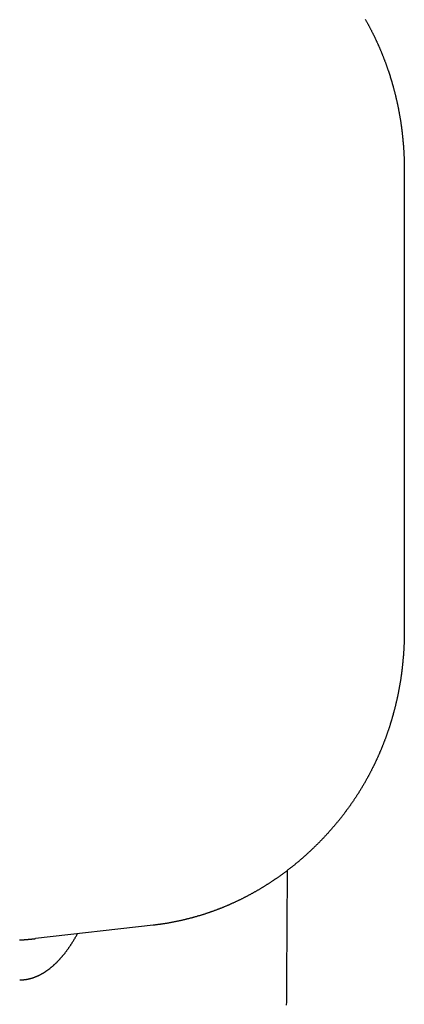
# Model space of a CAD drawing. Extents: x 987 to 2641, y 1244 to 2490.
# Tile 11 of 138: x 1213.93 to 1219.58, y 1763.06 to 1777.5. Entities that reach past the tile are written whole.
import ezdxf

# ---------------------------------------------------------------- set-up
doc = ezdxf.new("R2010")
doc.units = 0
doc.layers.add('KF_GRAVIS_8_RIGHT', color=7, linetype='CONTINUOUS')

# ---------------------------------------------------------------- blocks, each defined once
blk = doc.blocks.new('KF_GRAVIS_8_RIGHT')
at = {"layer": 'KF_GRAVIS_8_RIGHT'}
for p, q in [((116.9717, -370.6168), (116.9717, -377.3832)), ((113.289, -381.6974), (111.5598, -381.894))]:
    blk.add_line(p, q, dxfattribs=at)
for points in [[(116.4, -368.408, 0), (116.403, -368.415, 0), (116.407, -368.422, 0), (116.411, -368.429, 0), (116.415, -368.436, 0), (116.419, -368.443, 0), (116.423, -368.449, 0), (116.426, -368.456, 0), (116.43, -368.463, 0), (116.434, -368.47, 0), (116.438, -368.477, 0), (116.441, -368.484, 0), (116.445, -368.491, 0), (116.449, -368.498, 0), (116.453, -368.504, 0), (116.456, -368.511, 0), (116.46, -368.518, 0), (116.464, -368.525, 0), (116.467, -368.532, 0), (116.471, -368.539, 0), (116.475, -368.546, 0), (116.478, -368.553, 0), (116.482, -368.56, 0), (116.485, -368.567, 0), (116.489, -368.574, 0), (116.493, -368.581, 0), (116.496, -368.588, 0), (116.5, -368.595, 0), (116.503, -368.602, 0), (116.507, -368.609, 0), (116.51, -368.616, 0), (116.514, -368.623, 0), (116.517, -368.63, 0), (116.521, -368.637, 0), (116.524, -368.644, 0), (116.528, -368.651, 0), (116.531, -368.658, 0), (116.534, -368.665, 0), (116.538, -368.672, 0), (116.541, -368.679, 0), (116.545, -368.686, 0), (116.548, -368.693, 0), (116.551, -368.701, 0), (116.555, -368.708, 0), (116.558, -368.715, 0), (116.561, -368.722, 0), (116.565, -368.729, 0), (116.568, -368.736, 0), (116.571, -368.743, 0), (116.574, -368.75, 0), (116.578, -368.757, 0), (116.581, -368.765, 0), (116.584, -368.772, 0), (116.587, -368.779, 0), (116.59, -368.786, 0), (116.594, -368.793, 0), (116.597, -368.8, 0), (116.6, -368.808, 0), (116.603, -368.815, 0), (116.606, -368.822, 0), (116.609, -368.829, 0), (116.612, -368.836, 0), (116.615, -368.844, 0), (116.619, -368.851, 0), (116.622, -368.858, 0), (116.625, -368.865, 0), (116.628, -368.872, 0), (116.631, -368.88, 0), (116.634, -368.887, 0), (116.637, -368.894, 0), (116.64, -368.901, 0), (116.643, -368.909, 0), (116.646, -368.916, 0), (116.649, -368.923, 0), (116.651, -368.93, 0), (116.654, -368.938, 0), (116.657, -368.945, 0), (116.66, -368.952, 0), (116.663, -368.96, 0), (116.666, -368.967, 0), (116.669, -368.974, 0), (116.672, -368.981, 0), (116.674, -368.989, 0), (116.677, -368.996, 0), (116.68, -369.003, 0), (116.683, -369.011, 0), (116.686, -369.018, 0), (116.688, -369.025, 0), (116.691, -369.033, 0), (116.694, -369.04, 0), (116.697, -369.047, 0), (116.699, -369.055, 0), (116.702, -369.062, 0), (116.705, -369.07, 0), (116.707, -369.077, 0), (116.71, -369.084, 0), (116.713, -369.092, 0), (116.715, -369.099, 0), (116.718, -369.106, 0), (116.72, -369.114, 0), (116.723, -369.121, 0), (116.726, -369.129, 0), (116.728, -369.136, 0), (116.731, -369.144, 0), (116.733, -369.151, 0), (116.736, -369.158, 0), (116.738, -369.166, 0), (116.741, -369.173, 0), (116.743, -369.181, 0), (116.746, -369.188, 0), (116.748, -369.196, 0), (116.751, -369.203, 0), (116.753, -369.21, 0), (116.755, -369.218, 0), (116.758, -369.225, 0), (116.76, -369.233, 0), (116.763, -369.24, 0), (116.765, -369.248, 0), (116.767, -369.255, 0), (116.77, -369.263, 0), (116.772, -369.27, 0), (116.774, -369.278, 0), (116.776, -369.285, 0), (116.779, -369.293, 0), (116.781, -369.3, 0), (116.783, -369.308, 0), (116.785, -369.315, 0), (116.788, -369.323, 0), (116.79, -369.33, 0), (116.792, -369.338, 0), (116.794, -369.345, 0), (116.796, -369.353, 0), (116.799, -369.361, 0), (116.801, -369.368, 0), (116.803, -369.376, 0), (116.805, -369.383, 0), (116.807, -369.391, 0), (116.809, -369.398, 0), (116.811, -369.406, 0), (116.813, -369.413, 0), (116.815, -369.421, 0), (116.817, -369.429, 0), (116.819, -369.436, 0), (116.821, -369.444, 0), (116.823, -369.451, 0), (116.825, -369.459, 0), (116.827, -369.466, 0), (116.829, -369.474, 0), (116.831, -369.482, 0), (116.833, -369.489, 0), (116.835, -369.497, 0), (116.837, -369.505, 0), (116.839, -369.512, 0), (116.841, -369.52, 0), (116.843, -369.527, 0), (116.845, -369.535, 0), (116.846, -369.543, 0), (116.848, -369.55, 0), (116.85, -369.558, 0), (116.852, -369.566, 0), (116.854, -369.573, 0), (116.855, -369.581, 0), (116.857, -369.588, 0), (116.859, -369.596, 0), (116.861, -369.604, 0), (116.862, -369.611, 0), (116.864, -369.619, 0), (116.866, -369.627, 0), (116.867, -369.634, 0), (116.869, -369.642, 0), (116.871, -369.65, 0), (116.872, -369.657, 0), (116.874, -369.665, 0), (116.875, -369.673, 0), (116.877, -369.68, 0), (116.879, -369.688, 0), (116.88, -369.696, 0), (116.882, -369.704, 0), (116.883, -369.711, 0), (116.885, -369.719, 0), (116.886, -369.727, 0), (116.888, -369.734, 0), (116.889, -369.742, 0), (116.891, -369.75, 0), (116.892, -369.757, 0), (116.894, -369.765, 0), (116.895, -369.773, 0), (116.897, -369.781, 0), (116.898, -369.788, 0), (116.899, -369.796, 0), (116.901, -369.804, 0), (116.902, -369.811, 0), (116.903, -369.819, 0), (116.905, -369.827, 0), (116.906, -369.835, 0), (116.907, -369.842, 0), (116.909, -369.85, 0), (116.91, -369.858, 0), (116.911, -369.866, 0), (116.913, -369.873, 0), (116.914, -369.881, 0), (116.915, -369.889, 0), (116.916, -369.897, 0), (116.917, -369.904, 0), (116.919, -369.912, 0), (116.92, -369.92, 0), (116.921, -369.928, 0), (116.922, -369.935, 0), (116.923, -369.943, 0), (116.924, -369.951, 0), (116.926, -369.959, 0), (116.927, -369.967, 0), (116.928, -369.974, 0), (116.929, -369.982, 0), (116.93, -369.99, 0), (116.931, -369.998, 0), (116.932, -370.005, 0), (116.933, -370.013, 0), (116.934, -370.021, 0), (116.935, -370.029, 0), (116.936, -370.037, 0), (116.937, -370.044, 0), (116.938, -370.052, 0), (116.939, -370.06, 0), (116.94, -370.068, 0), (116.941, -370.076, 0), (116.941, -370.083, 0), (116.942, -370.091, 0), (116.943, -370.099, 0), (116.944, -370.107, 0), (116.945, -370.115, 0), (116.946, -370.122, 0), (116.947, -370.13, 0), (116.947, -370.138, 0), (116.948, -370.146, 0), (116.949, -370.154, 0), (116.95, -370.162, 0), (116.951, -370.169, 0), (116.951, -370.177, 0), (116.952, -370.185, 0), (116.953, -370.193, 0), (116.953, -370.201, 0), (116.954, -370.208, 0), (116.955, -370.216, 0), (116.955, -370.224, 0), (116.956, -370.232, 0), (116.957, -370.24, 0), (116.957, -370.248, 0), (116.958, -370.255, 0), (116.959, -370.263, 0), (116.959, -370.271, 0), (116.96, -370.279, 0), (116.96, -370.287, 0), (116.961, -370.295, 0), (116.961, -370.302, 0), (116.962, -370.31, 0), (116.962, -370.318, 0), (116.963, -370.326, 0), (116.963, -370.334, 0), (116.964, -370.342, 0), (116.964, -370.35, 0), (116.965, -370.357, 0), (116.965, -370.365, 0), (116.965, -370.373, 0), (116.966, -370.381, 0), (116.966, -370.389, 0), (116.967, -370.397, 0), (116.967, -370.405, 0), (116.967, -370.412, 0), (116.968, -370.42, 0), (116.968, -370.428, 0), (116.968, -370.436, 0), (116.969, -370.444, 0), (116.969, -370.452, 0), (116.969, -370.46, 0), (116.969, -370.467, 0), (116.97, -370.475, 0), (116.97, -370.483, 0), (116.97, -370.491, 0), (116.97, -370.499, 0), (116.97, -370.507, 0), (116.971, -370.515, 0), (116.971, -370.522, 0), (116.971, -370.53, 0), (116.971, -370.538, 0), (116.971, -370.546, 0), (116.971, -370.554, 0), (116.971, -370.562, 0), (116.971, -370.57, 0), (116.972, -370.577, 0), (116.972, -370.585, 0), (116.972, -370.593, 0), (116.972, -370.601, 0), (116.972, -370.609, 0), (116.972, -370.617, 0)], [(116.972, -377.383, 0), (116.972, -377.391, 0), (116.972, -377.399, 0), (116.972, -377.407, 0), (116.972, -377.415, 0), (116.972, -377.423, 0), (116.971, -377.43, 0), (116.971, -377.438, 0), (116.971, -377.446, 0), (116.971, -377.454, 0), (116.971, -377.462, 0), (116.971, -377.47, 0), (116.971, -377.478, 0), (116.971, -377.485, 0), (116.97, -377.493, 0), (116.97, -377.501, 0), (116.97, -377.509, 0), (116.97, -377.517, 0), (116.97, -377.525, 0), (116.969, -377.533, 0), (116.969, -377.54, 0), (116.969, -377.548, 0), (116.969, -377.556, 0), (116.968, -377.564, 0), (116.968, -377.572, 0), (116.968, -377.58, 0), (116.967, -377.588, 0), (116.967, -377.595, 0), (116.967, -377.603, 0), (116.966, -377.611, 0), (116.966, -377.619, 0), (116.965, -377.627, 0), (116.965, -377.635, 0), (116.965, -377.643, 0), (116.964, -377.65, 0), (116.964, -377.658, 0), (116.963, -377.666, 0), (116.963, -377.674, 0), (116.962, -377.682, 0), (116.962, -377.69, 0), (116.961, -377.698, 0), (116.961, -377.705, 0), (116.96, -377.713, 0), (116.96, -377.721, 0), (116.959, -377.729, 0), (116.959, -377.737, 0), (116.958, -377.745, 0), (116.957, -377.752, 0), (116.957, -377.76, 0), (116.956, -377.768, 0), (116.955, -377.776, 0), (116.955, -377.784, 0), (116.954, -377.792, 0), (116.953, -377.799, 0), (116.953, -377.807, 0), (116.952, -377.815, 0), (116.951, -377.823, 0), (116.951, -377.831, 0), (116.95, -377.838, 0), (116.949, -377.846, 0), (116.948, -377.854, 0), (116.947, -377.862, 0), (116.947, -377.87, 0), (116.946, -377.878, 0), (116.945, -377.885, 0), (116.944, -377.893, 0), (116.943, -377.901, 0), (116.942, -377.909, 0), (116.941, -377.917, 0), (116.941, -377.924, 0), (116.94, -377.932, 0), (116.939, -377.94, 0), (116.938, -377.948, 0), (116.937, -377.956, 0), (116.936, -377.963, 0), (116.935, -377.971, 0), (116.934, -377.979, 0), (116.933, -377.987, 0), (116.932, -377.995, 0), (116.931, -378.002, 0), (116.93, -378.01, 0), (116.929, -378.018, 0), (116.928, -378.026, 0), (116.927, -378.033, 0), (116.926, -378.041, 0), (116.924, -378.049, 0), (116.923, -378.057, 0), (116.922, -378.065, 0), (116.921, -378.072, 0), (116.92, -378.08, 0), (116.919, -378.088, 0), (116.917, -378.096, 0), (116.916, -378.103, 0), (116.915, -378.111, 0), (116.914, -378.119, 0), (116.913, -378.127, 0), (116.911, -378.134, 0), (116.91, -378.142, 0), (116.909, -378.15, 0), (116.907, -378.158, 0), (116.906, -378.165, 0), (116.905, -378.173, 0), (116.903, -378.181, 0), (116.902, -378.189, 0), (116.901, -378.196, 0), (116.899, -378.204, 0), (116.898, -378.212, 0), (116.897, -378.219, 0), (116.895, -378.227, 0), (116.894, -378.235, 0), (116.892, -378.243, 0), (116.891, -378.25, 0), (116.889, -378.258, 0), (116.888, -378.266, 0), (116.886, -378.273, 0), (116.885, -378.281, 0), (116.883, -378.289, 0), (116.882, -378.296, 0), (116.88, -378.304, 0), (116.879, -378.312, 0), (116.877, -378.32, 0), (116.875, -378.327, 0), (116.874, -378.335, 0), (116.872, -378.343, 0), (116.871, -378.35, 0), (116.869, -378.358, 0), (116.867, -378.366, 0), (116.866, -378.373, 0), (116.864, -378.381, 0), (116.862, -378.389, 0), (116.861, -378.396, 0), (116.859, -378.404, 0), (116.857, -378.412, 0), (116.855, -378.419, 0), (116.854, -378.427, 0), (116.852, -378.434, 0), (116.85, -378.442, 0), (116.848, -378.45, 0), (116.846, -378.457, 0), (116.845, -378.465, 0), (116.843, -378.473, 0), (116.841, -378.48, 0), (116.839, -378.488, 0), (116.837, -378.495, 0), (116.835, -378.503, 0), (116.833, -378.511, 0), (116.831, -378.518, 0), (116.829, -378.526, 0), (116.827, -378.534, 0), (116.825, -378.541, 0), (116.823, -378.549, 0), (116.821, -378.556, 0), (116.819, -378.564, 0), (116.817, -378.571, 0), (116.815, -378.579, 0), (116.813, -378.587, 0), (116.811, -378.594, 0), (116.809, -378.602, 0), (116.807, -378.609, 0), (116.805, -378.617, 0), (116.803, -378.624, 0), (116.801, -378.632, 0), (116.799, -378.639, 0), (116.796, -378.647, 0), (116.794, -378.655, 0), (116.792, -378.662, 0), (116.79, -378.67, 0), (116.788, -378.677, 0), (116.785, -378.685, 0), (116.783, -378.692, 0), (116.781, -378.7, 0), (116.779, -378.707, 0), (116.776, -378.715, 0), (116.774, -378.722, 0), (116.772, -378.73, 0), (116.77, -378.737, 0), (116.767, -378.745, 0), (116.765, -378.752, 0), (116.763, -378.76, 0), (116.76, -378.767, 0), (116.758, -378.775, 0), (116.755, -378.782, 0), (116.753, -378.79, 0), (116.751, -378.797, 0), (116.748, -378.804, 0), (116.746, -378.812, 0), (116.743, -378.819, 0), (116.741, -378.827, 0), (116.738, -378.834, 0), (116.736, -378.842, 0), (116.733, -378.849, 0), (116.731, -378.856, 0), (116.728, -378.864, 0), (116.726, -378.871, 0), (116.723, -378.879, 0), (116.72, -378.886, 0), (116.718, -378.894, 0), (116.715, -378.901, 0), (116.713, -378.908, 0), (116.71, -378.916, 0), (116.707, -378.923, 0), (116.705, -378.93, 0), (116.702, -378.938, 0), (116.699, -378.945, 0), (116.697, -378.953, 0), (116.694, -378.96, 0), (116.691, -378.967, 0), (116.688, -378.975, 0), (116.686, -378.982, 0), (116.683, -378.989, 0), (116.68, -378.997, 0), (116.677, -379.004, 0), (116.674, -379.011, 0), (116.672, -379.019, 0), (116.669, -379.026, 0), (116.666, -379.033, 0), (116.663, -379.04, 0), (116.66, -379.048, 0), (116.657, -379.055, 0), (116.654, -379.062, 0), (116.651, -379.07, 0), (116.649, -379.077, 0), (116.646, -379.084, 0), (116.643, -379.091, 0), (116.64, -379.099, 0), (116.637, -379.106, 0), (116.634, -379.113, 0), (116.631, -379.12, 0), (116.628, -379.128, 0), (116.625, -379.135, 0), (116.622, -379.142, 0), (116.619, -379.149, 0), (116.615, -379.156, 0), (116.612, -379.164, 0), (116.609, -379.171, 0), (116.606, -379.178, 0), (116.603, -379.185, 0), (116.6, -379.192, 0), (116.597, -379.2, 0), (116.594, -379.207, 0), (116.59, -379.214, 0), (116.587, -379.221, 0), (116.584, -379.228, 0), (116.581, -379.235, 0), (116.578, -379.243, 0), (116.574, -379.25, 0), (116.571, -379.257, 0), (116.568, -379.264, 0), (116.565, -379.271, 0), (116.561, -379.278, 0), (116.558, -379.285, 0), (116.555, -379.292, 0), (116.551, -379.299, 0), (116.548, -379.307, 0), (116.545, -379.314, 0), (116.541, -379.321, 0), (116.538, -379.328, 0), (116.534, -379.335, 0), (116.531, -379.342, 0), (116.528, -379.349, 0), (116.524, -379.356, 0), (116.521, -379.363, 0), (116.517, -379.37, 0), (116.514, -379.377, 0), (116.51, -379.384, 0), (116.507, -379.391, 0), (116.503, -379.398, 0), (116.5, -379.405, 0), (116.496, -379.412, 0), (116.493, -379.419, 0), (116.489, -379.426, 0), (116.485, -379.433, 0), (116.482, -379.44, 0), (116.478, -379.447, 0), (116.475, -379.454, 0), (116.471, -379.461, 0), (116.467, -379.468, 0), (116.464, -379.475, 0), (116.46, -379.482, 0), (116.456, -379.489, 0), (116.453, -379.496, 0), (116.449, -379.502, 0), (116.445, -379.509, 0), (116.441, -379.516, 0), (116.438, -379.523, 0), (116.434, -379.53, 0), (116.43, -379.537, 0), (116.426, -379.544, 0), (116.423, -379.551, 0), (116.419, -379.557, 0), (116.415, -379.564, 0), (116.411, -379.571, 0), (116.407, -379.578, 0), (116.403, -379.585, 0), (116.4, -379.592, 0), (116.396, -379.598, 0), (116.392, -379.605, 0), (116.388, -379.612, 0), (116.384, -379.619, 0), (116.38, -379.626, 0), (116.376, -379.632, 0), (116.372, -379.639, 0), (116.368, -379.646, 0), (116.364, -379.653, 0), (116.36, -379.659, 0), (116.356, -379.666, 0), (116.352, -379.673, 0), (116.348, -379.679, 0), (116.344, -379.686, 0), (116.34, -379.693, 0), (116.336, -379.7, 0), (116.332, -379.706, 0), (116.328, -379.713, 0), (116.324, -379.72, 0), (116.319, -379.726, 0), (116.315, -379.733, 0), (116.311, -379.74, 0), (116.307, -379.746, 0), (116.303, -379.753, 0), (116.299, -379.76, 0), (116.294, -379.766, 0), (116.29, -379.773, 0), (116.286, -379.779, 0), (116.282, -379.786, 0), (116.278, -379.793, 0), (116.273, -379.799, 0), (116.269, -379.806, 0), (116.265, -379.812, 0), (116.26, -379.819, 0), (116.256, -379.825, 0), (116.252, -379.832, 0), (116.247, -379.838, 0), (116.243, -379.845, 0), (116.239, -379.851, 0), (116.234, -379.858, 0), (116.23, -379.864, 0), (116.226, -379.871, 0), (116.221, -379.877, 0), (116.217, -379.884, 0), (116.212, -379.89, 0), (116.208, -379.897, 0), (116.203, -379.903, 0), (116.199, -379.91, 0), (116.194, -379.916, 0), (116.19, -379.923, 0), (116.185, -379.929, 0), (116.181, -379.935, 0), (116.176, -379.942, 0), (116.172, -379.948, 0), (116.167, -379.955, 0), (116.163, -379.961, 0), (116.158, -379.967, 0), (116.154, -379.974, 0), (116.149, -379.98, 0), (116.144, -379.986, 0), (116.14, -379.993, 0), (116.135, -379.999, 0), (116.131, -380.005, 0), (116.126, -380.012, 0), (116.121, -380.018, 0), (116.117, -380.024, 0), (116.112, -380.03, 0), (116.107, -380.037, 0), (116.102, -380.043, 0), (116.098, -380.049, 0), (116.093, -380.056, 0), (116.088, -380.062, 0), (116.083, -380.068, 0), (116.079, -380.074, 0), (116.074, -380.08, 0), (116.069, -380.087, 0), (116.064, -380.093, 0), (116.059, -380.099, 0), (116.055, -380.105, 0), (116.05, -380.111, 0), (116.045, -380.117, 0), (116.04, -380.124, 0), (116.035, -380.13, 0), (116.03, -380.136, 0), (116.025, -380.142, 0), (116.02, -380.148, 0), (116.016, -380.154, 0), (116.011, -380.16, 0), (116.006, -380.166, 0)], [(116.006, -380.166, 0), (116, -380.173, 0), (115.995, -380.179, 0), (115.99, -380.186, 0), (115.984, -380.192, 0), (115.979, -380.199, 0), (115.974, -380.205, 0), (115.968, -380.211, 0), (115.963, -380.218, 0), (115.958, -380.224, 0), (115.952, -380.231, 0), (115.947, -380.237, 0), (115.941, -380.243, 0), (115.936, -380.25, 0), (115.931, -380.256, 0), (115.925, -380.262, 0), (115.92, -380.269, 0), (115.914, -380.275, 0), (115.909, -380.281, 0), (115.903, -380.288, 0), (115.898, -380.294, 0), (115.892, -380.3, 0), (115.887, -380.307, 0), (115.881, -380.313, 0), (115.875, -380.319, 0), (115.87, -380.325, 0), (115.864, -380.332, 0), (115.859, -380.338, 0), (115.853, -380.344, 0), (115.848, -380.35, 0), (115.842, -380.356, 0), (115.836, -380.363, 0), (115.831, -380.369, 0), (115.825, -380.375, 0), (115.819, -380.381, 0), (115.814, -380.387, 0), (115.808, -380.393, 0), (115.802, -380.399, 0), (115.797, -380.405, 0), (115.791, -380.412, 0), (115.785, -380.418, 0), (115.779, -380.424, 0), (115.774, -380.43, 0), (115.768, -380.436, 0), (115.762, -380.442, 0), (115.756, -380.448, 0), (115.751, -380.454, 0), (115.745, -380.46, 0), (115.739, -380.466, 0), (115.733, -380.472, 0), (115.727, -380.478, 0), (115.721, -380.484, 0), (115.716, -380.49, 0), (115.71, -380.496, 0), (115.704, -380.502, 0), (115.698, -380.507, 0), (115.692, -380.513, 0), (115.686, -380.519, 0), (115.68, -380.525, 0), (115.674, -380.531, 0), (115.668, -380.537, 0), (115.662, -380.543, 0), (115.656, -380.549, 0), (115.65, -380.554, 0), (115.644, -380.56, 0), (115.638, -380.566, 0), (115.632, -380.572, 0), (115.626, -380.578, 0), (115.62, -380.583, 0), (115.614, -380.589, 0), (115.608, -380.595, 0), (115.602, -380.601, 0), (115.596, -380.606, 0), (115.59, -380.612, 0), (115.584, -380.618, 0), (115.578, -380.623, 0), (115.572, -380.629, 0), (115.565, -380.635, 0), (115.559, -380.64, 0), (115.553, -380.646, 0), (115.547, -380.652, 0), (115.541, -380.657, 0), (115.535, -380.663, 0), (115.528, -380.669, 0), (115.522, -380.674, 0), (115.516, -380.68, 0), (115.51, -380.685, 0), (115.504, -380.691, 0), (115.497, -380.696, 0), (115.491, -380.702, 0), (115.485, -380.707, 0), (115.479, -380.713, 0), (115.472, -380.718, 0), (115.466, -380.724, 0), (115.46, -380.729, 0), (115.453, -380.735, 0), (115.447, -380.74, 0), (115.441, -380.746, 0), (115.434, -380.751, 0), (115.428, -380.756, 0), (115.422, -380.762, 0), (115.415, -380.767, 0), (115.409, -380.773, 0), (115.402, -380.778, 0), (115.396, -380.783, 0), (115.39, -380.789, 0), (115.383, -380.794, 0), (115.377, -380.799, 0), (115.37, -380.804, 0), (115.364, -380.81, 0), (115.357, -380.815, 0), (115.351, -380.82, 0), (115.344, -380.825, 0), (115.338, -380.831, 0), (115.331, -380.836, 0), (115.325, -380.841, 0), (115.318, -380.846, 0), (115.312, -380.852, 0), (115.305, -380.857, 0), (115.299, -380.862, 0), (115.292, -380.867, 0), (115.285, -380.872, 0), (115.279, -380.877, 0), (115.272, -380.882, 0), (115.266, -380.887, 0), (115.259, -380.892, 0), (115.252, -380.898, 0), (115.246, -380.903, 0), (115.239, -380.908, 0), (115.232, -380.913, 0), (115.226, -380.918, 0), (115.219, -380.923, 0), (115.212, -380.928, 0), (115.206, -380.933, 0), (115.199, -380.938, 0), (115.192, -380.942, 0), (115.186, -380.947, 0), (115.179, -380.952, 0), (115.172, -380.957, 0), (115.165, -380.962, 0), (115.158, -380.967, 0), (115.152, -380.972, 0), (115.145, -380.977, 0), (115.138, -380.982, 0), (115.131, -380.986, 0), (115.125, -380.991, 0), (115.118, -380.996, 0), (115.111, -381.001, 0), (115.104, -381.006, 0), (115.097, -381.01, 0), (115.09, -381.015, 0), (115.083, -381.02, 0), (115.077, -381.024, 0), (115.07, -381.029, 0), (115.063, -381.034, 0), (115.056, -381.039, 0), (115.049, -381.043, 0), (115.042, -381.048, 0), (115.035, -381.052, 0), (115.028, -381.057, 0), (115.021, -381.062, 0), (115.014, -381.066, 0), (115.007, -381.071, 0), (115, -381.075, 0), (114.993, -381.08, 0), (114.986, -381.084, 0), (114.979, -381.089, 0), (114.972, -381.094, 0), (114.965, -381.098, 0), (114.958, -381.102, 0), (114.951, -381.107, 0), (114.944, -381.111, 0), (114.937, -381.116, 0), (114.93, -381.12, 0), (114.923, -381.125, 0), (114.916, -381.129, 0), (114.909, -381.133, 0), (114.901, -381.138, 0), (114.894, -381.142, 0), (114.887, -381.146, 0), (114.88, -381.151, 0), (114.873, -381.155, 0), (114.866, -381.159, 0), (114.859, -381.164, 0), (114.851, -381.168, 0), (114.844, -381.172, 0), (114.837, -381.176, 0), (114.83, -381.181, 0), (114.823, -381.185, 0), (114.815, -381.189, 0), (114.808, -381.193, 0), (114.801, -381.197, 0), (114.794, -381.202, 0), (114.787, -381.206, 0), (114.779, -381.21, 0), (114.772, -381.214, 0), (114.765, -381.218, 0), (114.757, -381.222, 0), (114.75, -381.226, 0), (114.743, -381.23, 0), (114.736, -381.234, 0), (114.728, -381.238, 0), (114.721, -381.242, 0), (114.714, -381.246, 0), (114.706, -381.25, 0), (114.699, -381.254, 0), (114.692, -381.258, 0), (114.684, -381.262, 0), (114.677, -381.266, 0), (114.669, -381.27, 0), (114.662, -381.274, 0), (114.655, -381.277, 0), (114.647, -381.281, 0), (114.64, -381.285, 0), (114.632, -381.289, 0), (114.625, -381.293, 0), (114.618, -381.297, 0), (114.61, -381.3, 0), (114.603, -381.304, 0), (114.595, -381.308, 0), (114.588, -381.312, 0), (114.58, -381.315, 0), (114.573, -381.319, 0), (114.565, -381.323, 0), (114.558, -381.326, 0), (114.55, -381.33, 0), (114.543, -381.334, 0), (114.535, -381.337, 0), (114.528, -381.341, 0), (114.52, -381.344, 0), (114.513, -381.348, 0), (114.505, -381.351, 0), (114.497, -381.355, 0), (114.49, -381.359, 0), (114.482, -381.362, 0), (114.475, -381.366, 0), (114.467, -381.369, 0), (114.46, -381.372, 0), (114.452, -381.376, 0), (114.444, -381.379, 0), (114.437, -381.383, 0), (114.429, -381.386, 0), (114.421, -381.39, 0), (114.414, -381.393, 0), (114.406, -381.396, 0), (114.399, -381.4, 0), (114.391, -381.403, 0), (114.383, -381.406, 0), (114.376, -381.409, 0), (114.368, -381.413, 0), (114.36, -381.416, 0), (114.352, -381.419, 0), (114.345, -381.422, 0), (114.337, -381.426, 0), (114.329, -381.429, 0), (114.322, -381.432, 0), (114.314, -381.435, 0), (114.306, -381.438, 0), (114.298, -381.441, 0), (114.291, -381.445, 0), (114.283, -381.448, 0), (114.275, -381.451, 0), (114.267, -381.454, 0), (114.26, -381.457, 0), (114.252, -381.46, 0), (114.244, -381.463, 0), (114.236, -381.466, 0), (114.228, -381.469, 0), (114.221, -381.472, 0), (114.213, -381.475, 0), (114.205, -381.478, 0), (114.197, -381.48, 0), (114.189, -381.483, 0), (114.181, -381.486, 0), (114.174, -381.489, 0), (114.166, -381.492, 0), (114.158, -381.495, 0), (114.15, -381.498, 0), (114.142, -381.5, 0), (114.134, -381.503, 0), (114.126, -381.506, 0), (114.118, -381.509, 0), (114.111, -381.511, 0), (114.103, -381.514, 0), (114.095, -381.517, 0), (114.087, -381.519, 0), (114.079, -381.522, 0), (114.071, -381.525, 0), (114.063, -381.527, 0), (114.055, -381.53, 0), (114.047, -381.533, 0), (114.039, -381.535, 0), (114.031, -381.538, 0), (114.023, -381.54, 0), (114.015, -381.543, 0), (114.007, -381.545, 0), (113.999, -381.548, 0), (113.991, -381.55, 0), (113.984, -381.553, 0), (113.976, -381.555, 0), (113.968, -381.558, 0), (113.96, -381.56, 0), (113.952, -381.562, 0), (113.944, -381.565, 0), (113.935, -381.567, 0), (113.927, -381.569, 0), (113.919, -381.572, 0), (113.911, -381.574, 0), (113.903, -381.576, 0), (113.895, -381.579, 0), (113.887, -381.581, 0), (113.879, -381.583, 0), (113.871, -381.585, 0), (113.863, -381.587, 0), (113.855, -381.59, 0), (113.847, -381.592, 0), (113.839, -381.594, 0), (113.831, -381.596, 0), (113.823, -381.598, 0), (113.815, -381.6, 0), (113.807, -381.602, 0), (113.798, -381.604, 0), (113.79, -381.606, 0), (113.782, -381.608, 0), (113.774, -381.61, 0), (113.766, -381.612, 0), (113.758, -381.614, 0), (113.75, -381.616, 0), (113.742, -381.618, 0), (113.733, -381.62, 0), (113.725, -381.622, 0), (113.717, -381.624, 0), (113.709, -381.626, 0), (113.701, -381.628, 0), (113.693, -381.63, 0), (113.685, -381.631, 0), (113.676, -381.633, 0), (113.668, -381.635, 0), (113.66, -381.637, 0), (113.652, -381.638, 0), (113.644, -381.64, 0), (113.636, -381.642, 0), (113.627, -381.644, 0), (113.619, -381.645, 0), (113.611, -381.647, 0), (113.603, -381.649, 0), (113.595, -381.65, 0), (113.586, -381.652, 0), (113.578, -381.653, 0), (113.57, -381.655, 0), (113.562, -381.656, 0), (113.554, -381.658, 0), (113.545, -381.659, 0), (113.537, -381.661, 0), (113.529, -381.662, 0), (113.521, -381.664, 0), (113.512, -381.665, 0), (113.504, -381.667, 0), (113.496, -381.668, 0), (113.488, -381.67, 0), (113.479, -381.671, 0), (113.471, -381.672, 0), (113.463, -381.674, 0), (113.455, -381.675, 0), (113.446, -381.676, 0), (113.438, -381.678, 0), (113.43, -381.679, 0), (113.422, -381.68, 0), (113.413, -381.681, 0), (113.405, -381.682, 0), (113.397, -381.684, 0), (113.389, -381.685, 0), (113.38, -381.686, 0), (113.372, -381.687, 0), (113.364, -381.688, 0), (113.355, -381.689, 0), (113.347, -381.69, 0), (113.339, -381.691, 0), (113.331, -381.692, 0), (113.322, -381.694, 0), (113.314, -381.695, 0), (113.306, -381.696, 0), (113.297, -381.696, 0), (113.289, -381.697, 0)], [(115.246, -382.871, 0), (115.247, -382.82, 0), (115.247, -382.77, 0), (115.247, -382.719, 0), (115.248, -382.669, 0), (115.248, -382.619, 0), (115.248, -382.568, 0), (115.249, -382.518, 0), (115.249, -382.468, 0), (115.249, -382.418, 0), (115.25, -382.368, 0), (115.25, -382.318, 0), (115.25, -382.268, 0), (115.251, -382.218, 0), (115.251, -382.168, 0), (115.251, -382.118, 0), (115.252, -382.068, 0), (115.252, -382.019, 0), (115.252, -381.969, 0), (115.253, -381.919, 0), (115.253, -381.87, 0), (115.253, -381.821, 0), (115.254, -381.771, 0), (115.254, -381.722, 0), (115.254, -381.672, 0), (115.255, -381.623, 0), (115.255, -381.574, 0), (115.255, -381.525, 0), (115.255, -381.476, 0), (115.256, -381.427, 0), (115.256, -381.378, 0), (115.256, -381.329, 0), (115.257, -381.281, 0), (115.257, -381.232, 0), (115.257, -381.183, 0), (115.257, -381.135, 0), (115.258, -381.086, 0), (115.258, -381.038, 0), (115.258, -380.99, 0), (115.259, -380.941, 0), (115.259, -380.893, 0)], [(111.33, -382.5, 0), (111.334, -382.5, 0), (111.339, -382.5, 0), (111.344, -382.5, 0), (111.348, -382.5, 0), (111.353, -382.5, 0), (111.358, -382.499, 0), (111.362, -382.499, 0), (111.367, -382.499, 0), (111.372, -382.499, 0), (111.376, -382.498, 0), (111.381, -382.498, 0), (111.386, -382.497, 0), (111.39, -382.497, 0), (111.395, -382.496, 0), (111.4, -382.496, 0), (111.405, -382.495, 0), (111.409, -382.495, 0), (111.414, -382.494, 0), (111.419, -382.493, 0), (111.423, -382.493, 0), (111.428, -382.492, 0), (111.433, -382.491, 0), (111.437, -382.49, 0), (111.442, -382.489, 0), (111.447, -382.489, 0), (111.451, -382.488, 0), (111.456, -382.487, 0), (111.461, -382.486, 0), (111.465, -382.485, 0), (111.47, -382.483, 0), (111.475, -382.482, 0), (111.479, -382.481, 0), (111.484, -382.48, 0), (111.489, -382.479, 0), (111.493, -382.477, 0), (111.498, -382.476, 0), (111.503, -382.475, 0), (111.507, -382.473, 0), (111.512, -382.472, 0), (111.517, -382.471, 0), (111.521, -382.469, 0), (111.526, -382.468, 0), (111.531, -382.466, 0), (111.535, -382.464, 0), (111.54, -382.463, 0), (111.545, -382.461, 0), (111.549, -382.459, 0), (111.554, -382.458, 0), (111.559, -382.456, 0), (111.563, -382.454, 0), (111.568, -382.452, 0), (111.573, -382.45, 0), (111.577, -382.448, 0), (111.582, -382.446, 0), (111.587, -382.444, 0), (111.591, -382.442, 0), (111.596, -382.44, 0), (111.601, -382.438, 0), (111.605, -382.436, 0), (111.61, -382.434, 0), (111.614, -382.431, 0), (111.619, -382.429, 0), (111.624, -382.427, 0), (111.628, -382.425, 0), (111.633, -382.422, 0), (111.638, -382.42, 0), (111.642, -382.417, 0), (111.647, -382.415, 0), (111.652, -382.412, 0), (111.656, -382.41, 0), (111.661, -382.407, 0), (111.665, -382.404, 0), (111.67, -382.402, 0), (111.675, -382.399, 0), (111.679, -382.396, 0), (111.684, -382.394, 0), (111.688, -382.391, 0), (111.693, -382.388, 0), (111.698, -382.385, 0), (111.702, -382.382, 0), (111.707, -382.379, 0), (111.711, -382.376, 0), (111.716, -382.373, 0), (111.72, -382.37, 0), (111.725, -382.367, 0), (111.73, -382.364, 0), (111.734, -382.36, 0), (111.739, -382.357, 0), (111.743, -382.354, 0), (111.748, -382.351, 0), (111.752, -382.347, 0), (111.757, -382.344, 0), (111.761, -382.34, 0), (111.766, -382.337, 0), (111.77, -382.333, 0), (111.775, -382.33, 0), (111.779, -382.326, 0), (111.784, -382.323, 0), (111.789, -382.319, 0), (111.793, -382.315, 0), (111.798, -382.312, 0), (111.802, -382.308, 0), (111.807, -382.304, 0), (111.811, -382.3, 0), (111.815, -382.296, 0), (111.82, -382.292, 0), (111.824, -382.288, 0), (111.829, -382.284, 0), (111.833, -382.28, 0), (111.838, -382.276, 0), (111.842, -382.272, 0), (111.847, -382.268, 0), (111.851, -382.264, 0), (111.856, -382.26, 0), (111.86, -382.255, 0), (111.864, -382.251, 0), (111.869, -382.247, 0), (111.873, -382.243, 0), (111.878, -382.238, 0), (111.882, -382.234, 0), (111.887, -382.229, 0), (111.891, -382.225, 0), (111.895, -382.22, 0), (111.9, -382.216, 0), (111.904, -382.211, 0), (111.908, -382.206, 0), (111.913, -382.202, 0), (111.917, -382.197, 0), (111.922, -382.192, 0), (111.926, -382.187, 0), (111.93, -382.182, 0), (111.935, -382.177, 0), (111.939, -382.173, 0), (111.943, -382.168, 0), (111.948, -382.163, 0), (111.952, -382.158, 0), (111.956, -382.152, 0), (111.96, -382.147, 0), (111.965, -382.142, 0), (111.969, -382.137, 0), (111.973, -382.132, 0), (111.978, -382.126, 0), (111.982, -382.121, 0), (111.986, -382.116, 0), (111.99, -382.11, 0), (111.995, -382.105, 0), (111.999, -382.1, 0), (112.003, -382.094, 0), (112.007, -382.088, 0), (112.011, -382.083, 0), (112.016, -382.077, 0), (112.02, -382.072, 0), (112.024, -382.066, 0), (112.028, -382.06, 0), (112.032, -382.054, 0), (112.037, -382.049, 0), (112.041, -382.043, 0), (112.045, -382.037, 0), (112.049, -382.031, 0), (112.053, -382.025, 0), (112.057, -382.019, 0), (112.061, -382.013, 0), (112.066, -382.007, 0), (112.07, -382.001, 0), (112.074, -381.995, 0), (112.078, -381.989, 0), (112.082, -381.982, 0), (112.086, -381.976, 0), (112.09, -381.97, 0), (112.094, -381.964, 0), (112.098, -381.957, 0), (112.102, -381.951, 0), (112.106, -381.944, 0), (112.11, -381.938, 0), (112.114, -381.932, 0), (112.118, -381.925, 0), (112.122, -381.918, 0), (112.126, -381.912, 0), (112.13, -381.905, 0), (112.134, -381.899, 0), (112.138, -381.892, 0), (112.142, -381.885, 0), (112.146, -381.878, 0), (112.15, -381.872, 0), (112.154, -381.865, 0), (112.158, -381.858, 0), (112.162, -381.851, 0), (112.166, -381.844, 0), (112.17, -381.837, 0), (112.174, -381.83, 0), (112.178, -381.823, 0)], [(111.329, -381.914, 0), (111.332, -381.914, 0), (111.334, -381.914, 0), (111.337, -381.914, 0), (111.34, -381.914, 0), (111.343, -381.913, 0), (111.346, -381.913, 0), (111.349, -381.913, 0), (111.352, -381.913, 0), (111.354, -381.913, 0), (111.357, -381.912, 0), (111.36, -381.912, 0), (111.363, -381.912, 0), (111.366, -381.912, 0), (111.369, -381.912, 0), (111.372, -381.911, 0), (111.374, -381.911, 0), (111.377, -381.911, 0), (111.38, -381.911, 0), (111.383, -381.911, 0), (111.386, -381.91, 0), (111.389, -381.91, 0), (111.392, -381.91, 0), (111.394, -381.91, 0), (111.397, -381.91, 0), (111.4, -381.909, 0), (111.403, -381.909, 0), (111.406, -381.909, 0), (111.409, -381.909, 0), (111.412, -381.908, 0), (111.414, -381.908, 0), (111.417, -381.908, 0), (111.42, -381.908, 0), (111.423, -381.907, 0), (111.426, -381.907, 0), (111.429, -381.907, 0), (111.432, -381.907, 0), (111.434, -381.907, 0), (111.437, -381.906, 0), (111.44, -381.906, 0), (111.443, -381.906, 0), (111.446, -381.906, 0), (111.449, -381.905, 0), (111.452, -381.905, 0), (111.454, -381.905, 0), (111.457, -381.904, 0), (111.46, -381.904, 0), (111.463, -381.904, 0), (111.466, -381.904, 0), (111.469, -381.903, 0), (111.472, -381.903, 0), (111.474, -381.903, 0), (111.477, -381.903, 0), (111.48, -381.902, 0), (111.483, -381.902, 0), (111.486, -381.902, 0), (111.489, -381.902, 0), (111.491, -381.901, 0), (111.494, -381.901, 0), (111.497, -381.901, 0), (111.5, -381.9, 0), (111.503, -381.9, 0), (111.506, -381.9, 0), (111.509, -381.9, 0), (111.511, -381.899, 0), (111.514, -381.899, 0), (111.517, -381.899, 0), (111.52, -381.898, 0), (111.523, -381.898, 0), (111.526, -381.898, 0), (111.529, -381.897, 0), (111.531, -381.897, 0), (111.534, -381.897, 0), (111.537, -381.897, 0), (111.54, -381.896, 0), (111.543, -381.896, 0), (111.546, -381.896, 0), (111.548, -381.895, 0), (111.551, -381.895, 0), (111.554, -381.895, 0), (111.557, -381.894, 0), (111.56, -381.894, 0)]]:
    blk.add_polyline3d(points, dxfattribs=at)

msp = doc.modelspace()

# ---------------------------------------------------------------- block references
at = {"layer": 'KF_GRAVIS_8_RIGHT'}
msp.add_blockref('KF_GRAVIS_8_RIGHT', (1102.603, 2145.913), dxfattribs=at)

doc.saveas('drawing.dxf')
